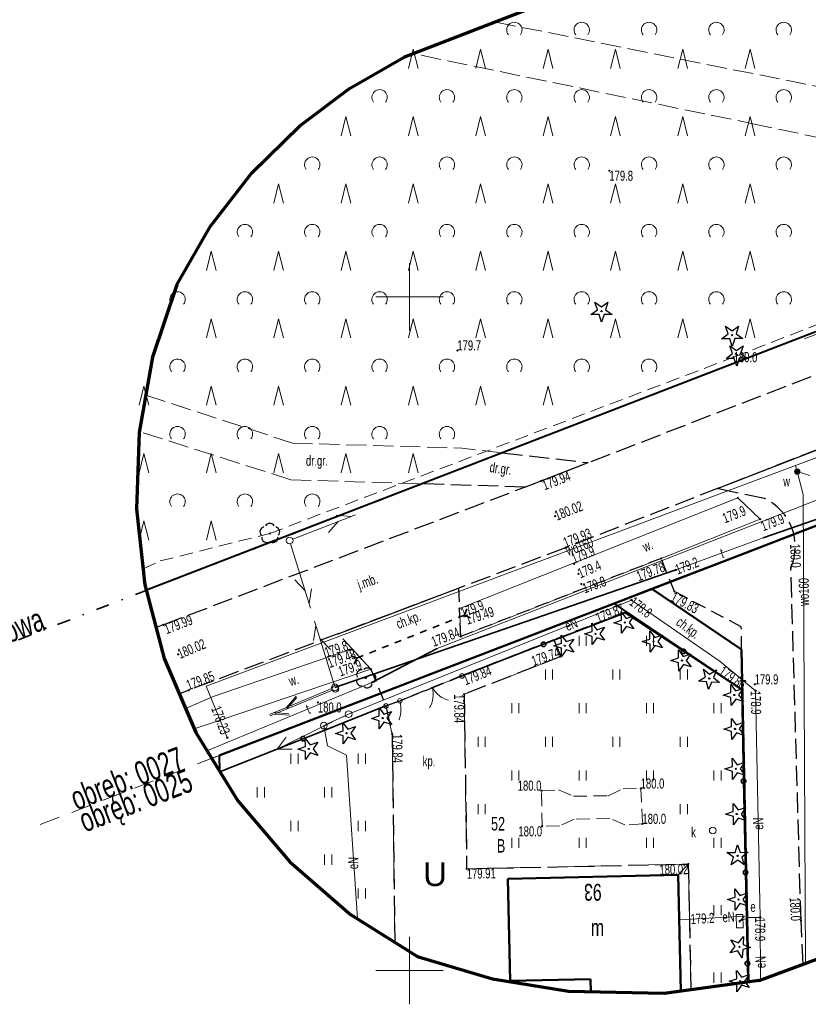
# Model space of a CAD drawing. Header units: metres. Extents: x 7429064 to 7431133, y 5709479 to 5714472.
# Tile 3 of 176: x 7429121 to 7429180, y 5709598 to 5709671. Entities that reach past the tile are written whole.
import ezdxf
from ezdxf.enums import TextEntityAlignment as Align

# ---------------------------------------------------------------- set-up
doc = ezdxf.new("R2010")
doc.units = ezdxf.units.M
for name, pattern in [('1', [0]), ('12', [3, 1, -1, 0, -1]), ('2_1', [0]), ('2_KTCR02', [1.5, 1, -0.5]), ('2_KTJZ01', [2, 1.5, -0.5]), ('2_KTPL01', [2, 1.5, -0.5]), ('2_PTTL', [1.5, 1, -0.5]), ('2_PTTU', [1.5, 1, -0.5]), ('3_1', [0]), ('3_14', [1, -1]), ('3_EGBU_A', [0]), ('3_KTCR02', [1.5, 1, -0.5]), ('3_KTJZ01', [2, 1.5, -0.5]), ('3_KTPL01', [2, 1.5, -0.5]), ('3_PTRW02', [0]), ('3_PTTL', [1.5, 1, -0.5]), ('3_PTTU', [1.5, 1, -0.5]), ('4', [2.5, 1.5, -1]), ('4_KTJZ01', [2, 1.5, -0.5]), ('4_PTTL', [1.5, 1, -0.5]), ('4_SUOP03_17', [0]), ('4_SUPE_01', [0]), ('4_SUPT_01', [0]), ('4_SUPW_01', [0]), ('7_1', [0]), ('7_14', [1, -1]), ('7_SUOP03_07', [0]), ('7_SUPE_01', [0]), ('7_SUPT_01', [0]), ('7_SUPW_01', [0]), ('7_SUSM03_02', [0])]:
    doc.linetypes.add(name, pattern=pattern)
doc.layers.add('_1_Mapa', color=7, linetype='Continuous')
for name, color, linetype, lineweight in [('BUIB_L_4', 252, 'Continuous', 35), ('EADTD_T_0', 252, 'Continuous', 25), ('EGBB_E_T_0', 252, 'Continuous', 20), ('EGBB_L_0', 252, '3_EGBU_A', 50), ('GMINA_L_0', 252, '12', 35), ('KRZYZE_L_0', 252, '1', 18), ('KTCR_E_T_1', 252, 'Continuous', 15), ('KTCR_L_1', 252, '2_KTCR02', 30), ('KTJZ_E_T_0', 252, 'Continuous', 15), ('KTJZ_E_T_0_a', 252, 'Continuous', 15), ('KTJZ_L_0', 252, '2_KTJZ01', 30), ('KTJZ_L_0_a', 252, '4_KTJZ01', 18), ('KTOK_L_1', 252, '2_1', 18), ('KTOK_L_3', 252, '2_1', 18), ('KTOK_L_4', 252, 'Continuous', 35), ('KTPL_E_T_0', 252, 'Continuous', 15), ('KTPL_L_0', 252, '2_KTPL01', 30), ('LINIE_ROZGRANICZAJACE_L_0', 252, 'Continuous', 50), ('MPZP', 252, 'Continuous', 50), ('OBOP_T_0', 82, 'Continuous', 30), ('OBOP_T_1', 82, 'Continuous', 30), ('OBREB_L_0', 252, '4', 18), ('OBREB_T_0', 252, 'Continuous', 18), ('PTRW_E_T_0', 252, 'Continuous', 15), ('PTRW_L_1', 252, 'Continuous', 18), ('PTTL_L_2_a', 252, '4_PTTL', 18), ('PTTL_L_4', 252, '2_PTTL', 18), ('PTTU_L_2', 252, '2_PTTU', 18), ('RTPW_T_0', 252, 'Continuous', 15), ('RTPW_T_0_a', 252, 'Continuous', 15), ('RTPW_T_1', 252, 'Continuous', 15), ('SUOT_L_1', 252, '4_SUOP03_17', 35), ('SUPE_E_T_3', 252, 'Continuous', 15), ('SUPE_L_3', 252, '4_SUPE_01', 18), ('SUPT_E_T_0', 252, 'Continuous', 15), ('SUPT_L_0', 252, '4_SUPT_01', 18), ('SUPW_E_T_0', 252, 'Continuous', 15), ('SUPW_L_0', 252, '4_SUPW_01', 18), ('SUSM_L_4', 252, 'Continuous', 18), ('SUSM_T_3', 252, 'Continuous', 18), ('SUTE_T_0', 252, 'Continuous', 18), ('SUTT_T_0', 252, 'Continuous', 18), ('SUTW_T_0', 252, 'Continuous', 18), ('SUUE_E_T_2', 252, 'Continuous', 15), ('SUUE_T_3', 252, 'Continuous', 18), ('SUUK_E_T_9', 252, 'Continuous', 15), ('SUUK_T_2', 252, 'Continuous', 18), ('SUUW_E_T_5', 252, 'Continuous', 15), ('SUUW_T_7', 252, 'Continuous', 18), ('zakres', 252, 'Continuous', 70)]:
    doc.layers.add(name, color=color, linetype=linetype, lineweight=lineweight)
for name, color, linetype, lineweight, true_color in [('DZIALKA_L_0', 7, '1', 40, 0x008000), ('DZIALKA_T_0', 7, 'Continuous', 40, 0x008000), ('OBOP_T_0_a', 7, 'Continuous', 30, 0x008000), ('OBOP_T_1_a', 7, 'Continuous', 30, 0x008000), ('UZYTKI_T_0', 7, 'Continuous', 18, 0x008000)]:
    doc.layers.add(name, color=color, linetype=linetype, lineweight=lineweight, true_color=true_color)
doc.styles.add('ARIAL', font='arial.ttf')

# ---------------------------------------------------------------- blocks, each defined once
blk = doc.blocks.new('3_OBOP01_01')
at = {"linetype": 'Continuous'}
for p, q in [((-0.78225, -0.26495), (-0.3012, 0.09375)), ((-0.3012, 0.09375), (-0.4937, 0.6621)), ((-0.4937, 0.6621), (-0.0039, 0.31545)), ((-0.0039, 0.31545), (0.4771, 0.67415)), ((0.4771, 0.67415), (0.2988, 0.1012)), ((0.2988, 0.1012), (0.7886, -0.24545)), ((-0.18225, -0.2575), (-0.78225, -0.26495)), ((0.01025, -0.82585), (-0.18225, -0.2575)), ((0.1886, -0.2529), (0.01025, -0.82585)), ((0.7886, -0.24545), (0.1886, -0.2529))]:
    blk.add_line(p, q, dxfattribs=at)
blk.add_circle((0, 0), 0.045, dxfattribs=at)
blk = doc.blocks.new('3_OBOP02_01')
at = {"linetype": 'Continuous'}
blk.add_circle((0, 0), 0.045, dxfattribs=at)
for centre, start, end in [((0, 0.375), 30.14012, 149.85988), ((-0.357, 0.116), 102.14447, 221.86002), ((0.357, 0.116), 318.13998, 77.85553), ((-0.22, -0.303), 174.14818, 293.85423), ((0.22, -0.303), 246.14577, 5.85182)]:
    blk.add_arc(centre, 0.375, start, end, dxfattribs=at)
blk = doc.blocks.new('3_PTTU04')
at = {"linetype": 'Continuous'}
for p, q in [((-0.2625, -0.375), (-0.2625, 0.375)), ((0.2625, -0.375), (0.2625, 0.375))]:
    blk.add_line(p, q, dxfattribs=at)
blk = doc.blocks.new('3_RTPW01')
at = {"linetype": 'Continuous'}
blk.add_circle((0, 0), 0.045, dxfattribs=at)
blk = doc.blocks.new('3_RTPW02')
at = {"linetype": 'Continuous'}
blk.add_circle((0, 0), 0.045, dxfattribs=at)
blk = doc.blocks.new('4_OBOP01_01')
at = {"linetype": 'Continuous'}
for p, q in [((-0.78225, -0.26495), (-0.3012, 0.09375)), ((-0.3012, 0.09375), (-0.4937, 0.6621)), ((-0.4937, 0.6621), (-0.0039, 0.31545)), ((-0.0039, 0.31545), (0.4771, 0.67415)), ((0.4771, 0.67415), (0.2988, 0.1012)), ((0.2988, 0.1012), (0.7886, -0.24545)), ((-0.18225, -0.2575), (-0.78225, -0.26495)), ((0.01025, -0.82585), (-0.18225, -0.2575)), ((0.1886, -0.2529), (0.01025, -0.82585)), ((0.7886, -0.24545), (0.1886, -0.2529))]:
    blk.add_line(p, q, dxfattribs=at)
blk.add_circle((0, 0), 0.045, dxfattribs=at)
blk = doc.blocks.new('4_OBOP02_01')
at = {"linetype": 'Continuous'}
blk.add_circle((0, 0), 0.045, dxfattribs=at)
for centre, start, end in [((0, 0.375), 30.14012, 149.85988), ((-0.357, 0.116), 102.14447, 221.86002), ((0.357, 0.116), 318.13998, 77.85553), ((-0.22, -0.303), 174.14818, 293.85423), ((0.22, -0.303), 246.14577, 5.85182)]:
    blk.add_arc(centre, 0.375, start, end, dxfattribs=at)
blk = doc.blocks.new('4_PTTL02')
at = {"linetype": 'Continuous'}
blk.add_arc((0, 0.357), 0.571, 321.31784, 218.68216, dxfattribs=at)
blk = doc.blocks.new('4_PTTL01')
at = {"linetype": 'Continuous'}
for p, q in [((-0.357, 0), (0, 1.429)), ((0, 1.429), (0.357, 0))]:
    blk.add_line(p, q, dxfattribs=at)
blk = doc.blocks.new('4_RTPW01')
at = {"linetype": 'Continuous'}
blk.add_circle((0, 0), 0.045, dxfattribs=at)
blk = doc.blocks.new('7_SUSM04_01')
at = {"linetype": 'Continuous'}
blk.add_circle((0, 0), 0.25, dxfattribs=at)
blk = doc.blocks.new('7_SUPS01_03')
at = {"linetype": 'Continuous'}
blk.add_circle((0, 0), 0.0625, dxfattribs=at)
blk = doc.blocks.new('7_SUPS01_07')
at = {"linetype": 'Continuous'}
blk.add_circle((0, 0), 0.0625, dxfattribs=at)
blk = doc.blocks.new('7_SUPS01_08')
at = {"linetype": 'Continuous'}
blk.add_circle((0, 0), 0.0625, dxfattribs=at)
blk = doc.blocks.new('7_SUUS18_01')
at = {"linetype": 'Continuous'}
for p, q in [((0.5, 0.25), (-0.5, 0.25)), ((-0.5, 0.25), (-0.5, -0.25)), ((0.5, -0.25), (0.5, 0.25)), ((-0.5, -0.25), (0.5, -0.25))]:
    blk.add_line(p, q, dxfattribs=at)
blk = doc.blocks.new('7_SUUS15_05')
at = {"linetype": 'Continuous'}
blk.add_circle((0, 0), 0.25, dxfattribs=at)
blk = doc.blocks.new('7_SUUS25')
at = {"linetype": 'Continuous'}
for radius in [0.2, 0.175, 0.15, 0.125, 0.1, 0.075, 0.05, 0.025, 0.00715]:
    blk.add_circle((0, 0), radius, dxfattribs=at)
blk = doc.blocks.new('X-ref_MDCP_Szara')
at = {"layer": 'BUIB_L_4', "linetype": '3_1'}
for p, q in [((7429154.07, 5709626.38), (7429154.265, 5709626.835)), ((7429152.666, 5709625.819), (7429153.136, 5709626.007)), ((7429153.606, 5709626.194), (7429154.07, 5709626.38)), ((7429154.07, 5709626.38), (7429154.525, 5709626.185)), ((7429150.787, 5709625.068), (7429151.257, 5709625.256)), ((7429151.727, 5709625.443), (7429152.197, 5709625.631)), ((7429148.908, 5709624.317), (7429149.378, 5709624.504)), ((7429149.848, 5709624.692), (7429150.318, 5709624.88)), ((7429147.969, 5709623.941), (7429148.439, 5709624.129)), ((7429145.635, 5709623.385), (7429146.09, 5709623.19)), ((7429145.895, 5709622.735), (7429146.09, 5709623.19)), ((7429146.09, 5709623.19), (7429146.56, 5709623.378)), ((7429147.029, 5709623.566), (7429147.499, 5709623.753))]:
    blk.add_line(p, q, dxfattribs=at)
at = {"layer": 'DZIALKA_L_0', "linetype": '1'}
for p, q in [((7429307.84, 5709696.73), (7429130.469, 5709628.223)), ((7429187.41, 5709635.8), (7429174.51, 5709630.84)), ((7429165.18, 5709627.25), (7429174.51, 5709630.84)), ((7429165.18, 5709627.25), (7429135.87, 5709615.96)), ((7429174.71, 5709620.84), (7429165.18, 5709627.25)), ((7429175.153, 5709599.145), (7429174.71, 5709620.84)), ((7429135.87, 5709615.96), (7429135.894, 5709614.813))]:
    blk.add_line(p, q, dxfattribs=at)
at = {"layer": 'EGBB_L_0', "linetype": '3_EGBU_A'}
for p, q in [((7429169.94, 5709607.1), (7429157.29, 5709606.81)), ((7429170.136, 5709598.463), (7429169.94, 5709607.1)), ((7429157.29, 5709606.81), (7429157.46, 5709599.24)), ((7429157.46, 5709599.24), (7429163.44, 5709599.37)), ((7429163.44, 5709599.37), (7429163.462, 5709598.414))]:
    blk.add_line(p, q, dxfattribs=at)
at = {"layer": 'GMINA_L_0', "linetype": '12'}
blk.add_line((7429100.731, 5709616.737), (7429307.84, 5709696.73), dxfattribs=at)
at = {"layer": 'KRZYZE_L_0', "linetype": '1'}
for p, q in [((7429150, 5709647.5), (7429150, 5709652.5)), ((7429147.5, 5709650), (7429152.5, 5709650)), ((7429150, 5709597.5), (7429150, 5709602.5)), ((7429147.5, 5709600), (7429152.5, 5709600))]:
    blk.add_line(p, q, dxfattribs=at)
at = {"layer": 'KTCR_L_1', "linetype": '3_KTCR02'}
for p, q in [((7429168.68, 5709630.59), (7429153.8, 5709624.8)), ((7429169.66, 5709628.13), (7429168.68, 5709630.59)), ((7429153.645, 5709628.377), (7429153.7, 5709626.87)), ((7429174.63, 5709625.51), (7429169.66, 5709628.13)), ((7429153.8, 5709624.8), (7429153.7, 5709626.87)), ((7429166.01, 5709626.61), (7429160.701, 5709624.543)), ((7429174.66, 5709620.83), (7429166.01, 5709626.61)), ((7429174.66, 5709620.83), (7429174.63, 5709625.51)), ((7429145.729, 5709623.875), (7429144.695, 5709624.994)), ((7429160.701, 5709624.543), (7429153.89, 5709621.89)), ((7429145.729, 5709623.875), (7429147.12, 5709622.37)), ((7429147.12, 5709622.37), (7429148.25, 5709619.64)), ((7429153.89, 5709621.89), (7429149.392, 5709620.07)), ((7429148.25, 5709619.64), (7429149.392, 5709620.07))]:
    blk.add_line(p, q, dxfattribs=at)
at = {"layer": 'KTCR_L_1', "linetype": '3_14'}
blk.add_line((7429144.695, 5709624.994), (7429153.645, 5709628.377), dxfattribs=at)
at = {"layer": 'KTJZ_L_0', "linetype": '3_KTJZ01'}
for p, q in [((7429159.76, 5709636.34), (7429187.76, 5709647.17)), ((7429189.75, 5709642.35), (7429161.59, 5709631.38)), ((7429150.931, 5709636.123), (7429156.886, 5709638.423)), ((7429156.886, 5709638.423), (7429163.263, 5709637.695)), ((7429131.7, 5709625.66), (7429159.76, 5709636.34)), ((7429158.567, 5709635.886), (7429150.931, 5709636.123)), ((7429176.35, 5709635.03), (7429172.852, 5709635.767)), ((7429161.59, 5709631.38), (7429133.6, 5709620.8)), ((7429179.06, 5709603.71), (7429178.31, 5709629.89)), ((7429131.7, 5709625.66), (7429131.187, 5709625.464)), ((7429132.906, 5709620.531), (7429133.6, 5709620.8)), ((7429179.23, 5709600.474), (7429179.06, 5709603.71))]:
    blk.add_line(p, q, dxfattribs=at)
at = {"layer": 'KTJZ_L_0', "linetype": '3_14'}
for p, q in [((7429172.852, 5709635.767), (7429188.509, 5709641.866)), ((7429158.567, 5709635.886), (7429163.263, 5709637.695))]:
    blk.add_line(p, q, dxfattribs=at)
at = {"layer": 'KTJZ_L_0', "linetype": '3_KTJZ01'}
blk.add_arc((7429174.699, 5709631.457), 3.936, 336.54726, 65.19874, dxfattribs=at)
at = {"layer": 'KTJZ_L_0_a', "linetype": '4_KTJZ01'}
for p, q in [((7429156.385, 5709670.39), (7429211.223, 5709659.411)), ((7429175.829, 5709662.775), (7429150.298, 5709668.039)), ((7429204.277, 5709656.728), (7429175.829, 5709662.775)), ((7429130.425, 5709642.71), (7429141.301, 5709639.147)), ((7429141.194, 5709636.426), (7429129.939, 5709640.008)), ((7429141.301, 5709639.147), (7429153.892, 5709638.77)), ((7429150.931, 5709636.123), (7429156.886, 5709638.423)), ((7429156.886, 5709638.423), (7429153.892, 5709638.77)), ((7429141.194, 5709636.426), (7429150.931, 5709636.123))]:
    blk.add_line(p, q, dxfattribs=at)
at = {"layer": 'KTOK_L_1'}
for p, q in [((7429153.89, 5709621.87), (7429152.165, 5709621.178)), ((7429152.397, 5709621.271), (7429151.005, 5709620.712)), ((7429151.005, 5709620.712), (7429149.28, 5709620.02))]:
    blk.add_line(p, q, dxfattribs=at)
for centre in [(7429153.89, 5709621.87), (7429149.28, 5709620.02)]:
    blk.add_circle(centre, 0.17, dxfattribs=at)
for centre, start, end in [((7429149.76, 5709620.51), 329.84684, 13.92121), ((7429153.436, 5709621.986), 209.81012, 253.88449)]:
    blk.add_arc(centre, 2, start, end, dxfattribs=at)
at = {"layer": 'KTOK_L_3'}
for p, q in [((7429148.765, 5709619.83), (7429148.25, 5709619.64)), ((7429149.28, 5709620.02), (7429148.765, 5709619.83)), ((7429149.28, 5709620.02), (7429149.301, 5709619.921)), ((7429149.301, 5709619.921), (7429149.322, 5709619.822)), ((7429149.322, 5709619.822), (7429149.339, 5709619.733)), ((7429149.339, 5709619.733), (7429149.346, 5709619.629)), ((7429149.346, 5709619.629), (7429149.357, 5709619.537)), ((7429149.357, 5709619.537), (7429149.361, 5709619.442)), ((7429149.361, 5709619.442), (7429149.357, 5709619.345)), ((7429149.259, 5709618.723), (7429149.229, 5709618.637)), ((7429149.283, 5709618.806), (7429149.259, 5709618.723)), ((7429149.307, 5709618.889), (7429149.283, 5709618.806)), ((7429149.321, 5709618.98), (7429149.307, 5709618.889)), ((7429149.338, 5709619.061), (7429149.321, 5709618.98)), ((7429149.348, 5709619.16), (7429149.338, 5709619.061)), ((7429149.361, 5709619.25), (7429149.348, 5709619.16)), ((7429149.357, 5709619.345), (7429149.361, 5709619.25)), ((7429149.229, 5709618.637), (7429149.215, 5709618.61))]:
    blk.add_line(p, q, dxfattribs=at)
for centre in [(7429149.28, 5709620.02), (7429148.25, 5709619.64)]:
    blk.add_circle(centre, 0.17, dxfattribs=at)
at = {"layer": 'KTOK_L_4'}
for p, q in [((7429159.95, 5709624.215), (7429166.01, 5709626.56)), ((7429170.335, 5709623.695), (7429166.01, 5709626.56)), ((7429153.89, 5709621.87), (7429159.95, 5709624.215)), ((7429174.66, 5709620.83), (7429170.335, 5709623.695)), ((7429174.8, 5709614.06), (7429174.66, 5709620.83)), ((7429148.25, 5709619.64), (7429142.11, 5709617.21)), ((7429142.11, 5709617.21), (7429135.97, 5709614.78)), ((7429135.97, 5709614.78), (7429135.972, 5709614.687)), ((7429174.94, 5709607.29), (7429174.8, 5709614.06)), ((7429175.08, 5709600.52), (7429174.94, 5709607.29)), ((7429175.109, 5709599.139), (7429175.08, 5709600.52))]:
    blk.add_line(p, q, dxfattribs=at)
for centre in [(7429159.95, 5709624.215), (7429170.335, 5709623.695), (7429142.11, 5709617.21), (7429174.8, 5709614.06), (7429174.94, 5709607.29), (7429175.08, 5709600.52)]:
    blk.add_circle(centre, 0.17, dxfattribs=at)
at = {"layer": 'KTPL_L_0', "linetype": '3_KTPL01'}
for p, q in [((7429153.89, 5709621.87), (7429160.701, 5709624.543)), ((7429160.701, 5709624.543), (7429161.24, 5709623.31)), ((7429161.24, 5709623.31), (7429154.06, 5709620.52)), ((7429149.28, 5709620.02), (7429153.89, 5709621.87)), ((7429154.06, 5709620.52), (7429154.24, 5709607.56)), ((7429148.25, 5709619.64), (7429149.28, 5709620.02)), ((7429148.25, 5709619.64), (7429148.71, 5709617.55)), ((7429148.71, 5709617.55), (7429148.906, 5709602.114)), ((7429154.24, 5709607.56), (7429170.69, 5709607.91)), ((7429170.69, 5709607.91), (7429170.886, 5709598.565)), ((7429169.94, 5709607.1), (7429157.29, 5709606.81)), ((7429170.136, 5709598.463), (7429169.94, 5709607.1)), ((7429157.29, 5709606.81), (7429157.46, 5709599.24)), ((7429157.46, 5709599.24), (7429163.44, 5709599.37)), ((7429163.44, 5709599.37), (7429163.462, 5709598.414))]:
    blk.add_line(p, q, dxfattribs=at)
at = {"layer": 'KTPL_L_0', "linetype": '3_14'}
blk.add_line((7429169.94, 5709607.1), (7429170.69, 5709607.91), dxfattribs=at)
at = {"layer": 'LINIE_ROZGRANICZAJACE_L_0', "flags": 128}
for points in [[(7429174.51, 5709630.84), (7429187.41, 5709635.8)], [(7429174.51, 5709630.84), (7429187.41, 5709635.8)], [(7429167.977, 5709628.326), (7429174.51, 5709630.84)], [(7429167.977, 5709628.326), (7429174.51, 5709630.84)], [(7429167.977, 5709628.326), (7429165.18, 5709627.25)], [(7429167.977, 5709628.326), (7429165.18, 5709627.25)], [(7429167.977, 5709628.326), (7429174.649, 5709623.841)], [(7429167.977, 5709628.326), (7429174.649, 5709623.841)], [(7429165.18, 5709627.25), (7429135.87, 5709615.96)], [(7429165.18, 5709627.25), (7429135.87, 5709615.96)]]:
    blk.add_lwpolyline(points, dxfattribs=at)
at = {"layer": 'LINIE_ROZGRANICZAJACE_L_0'}
blk.add_lwpolyline([(7429175.153, 5709599.145), (7429174.649, 5709623.841)], dxfattribs=at)
blk.add_lwpolyline([(7429175.153, 5709599.145), (7429174.649, 5709623.841)], dxfattribs=at)
at = {"layer": 'OBREB_L_0', "linetype": '4'}
for p, q in [((7429174.51, 5709630.84), (7429187.41, 5709635.8)), ((7429165.18, 5709627.25), (7429174.51, 5709630.84)), ((7429135.87, 5709615.96), (7429165.18, 5709627.25)), ((7429122.591, 5709610.844), (7429135.87, 5709615.96)), ((7429135.316, 5709615.746), (7429135.87, 5709615.96))]:
    blk.add_line(p, q, dxfattribs=at)
at = {"layer": 'PTRW_L_1', "linetype": '3_PTRW02'}
for p, q in [((7429153.7, 5709626.87), (7429174.36, 5709635.08)), ((7429174.36, 5709635.08), (7429176.04, 5709633.5)), ((7429176.04, 5709633.5), (7429168.68, 5709630.59)), ((7429153.8, 5709624.8), (7429168.68, 5709630.59)), ((7429153.7, 5709626.87), (7429153.8, 5709624.8)), ((7429135.5, 5709620.37), (7429145.729, 5709623.875)), ((7429145.729, 5709623.875), (7429147.12, 5709622.37)), ((7429147.12, 5709622.37), (7429136.01, 5709618.6)), ((7429133.362, 5709619.461), (7429135.5, 5709620.37)), ((7429136.01, 5709618.6), (7429134.008, 5709617.944))]:
    blk.add_line(p, q, dxfattribs=at)
at = {"layer": 'PTTL_L_2_a', "linetype": '4_PTTL'}
for p, q in [((7429174.06, 5709645.52), (7429207.41, 5709658.53)), ((7429139.63, 5709632.44), (7429174.06, 5709645.52)), ((7429131.49, 5709630.4), (7429139.63, 5709632.44)), ((7429130.229, 5709629.822), (7429131.49, 5709630.4))]:
    blk.add_line(p, q, dxfattribs=at)
at = {"layer": 'PTTL_L_4', "linetype": '3_PTTL'}
for p, q in [((7429159.79, 5709613.35), (7429161.07, 5709613.41)), ((7429159.84, 5709610.71), (7429159.79, 5709613.35)), ((7429161.07, 5709613.41), (7429162.16, 5709612.95)), ((7429162.16, 5709612.95), (7429164.75, 5709612.97)), ((7429164.75, 5709612.97), (7429165.85, 5709613.5)), ((7429165.85, 5709613.5), (7429167.16, 5709613.51)), ((7429167.16, 5709613.51), (7429167.29, 5709610.89)), ((7429161.152, 5709610.733), (7429159.84, 5709610.71)), ((7429162.22, 5709611.23), (7429161.152, 5709610.733)), ((7429164.88, 5709611.31), (7429162.22, 5709611.23)), ((7429165.98, 5709610.81), (7429164.88, 5709611.31)), ((7429167.29, 5709610.89), (7429165.98, 5709610.81))]:
    blk.add_line(p, q, dxfattribs=at)
at = {"layer": 'PTTU_L_2', "linetype": '3_PTTU'}
for p, q in [((7429166.01, 5709626.56), (7429160.701, 5709624.543)), ((7429174.66, 5709620.83), (7429166.01, 5709626.56)), ((7429160.701, 5709624.543), (7429161.24, 5709623.31)), ((7429161.24, 5709623.31), (7429154.06, 5709620.52)), ((7429154.06, 5709620.52), (7429154.24, 5709607.56)), ((7429175.109, 5709599.139), (7429174.66, 5709620.83)), ((7429148.25, 5709619.64), (7429135.97, 5709614.78)), ((7429148.25, 5709619.64), (7429148.71, 5709617.55)), ((7429148.71, 5709617.55), (7429148.906, 5709602.114)), ((7429135.97, 5709614.78), (7429135.972, 5709614.687)), ((7429159.79, 5709613.35), (7429161.07, 5709613.41)), ((7429159.84, 5709610.71), (7429159.79, 5709613.35)), ((7429161.07, 5709613.41), (7429162.16, 5709612.95)), ((7429162.16, 5709612.95), (7429164.75, 5709612.97)), ((7429164.75, 5709612.97), (7429165.85, 5709613.5)), ((7429165.85, 5709613.5), (7429167.16, 5709613.51)), ((7429167.16, 5709613.51), (7429167.29, 5709610.89)), ((7429161.152, 5709610.733), (7429159.84, 5709610.71)), ((7429162.22, 5709611.23), (7429161.152, 5709610.733)), ((7429164.88, 5709611.31), (7429162.22, 5709611.23)), ((7429165.98, 5709610.81), (7429164.88, 5709611.31)), ((7429167.29, 5709610.89), (7429165.98, 5709610.81)), ((7429154.24, 5709607.56), (7429170.69, 5709607.91)), ((7429170.69, 5709607.91), (7429170.886, 5709598.565))]:
    blk.add_line(p, q, dxfattribs=at)
at = {"layer": 'SUOT_L_1', "linetype": '7_SUOP03_07'}
for p, q in [((7429176.26, 5709632.11), (7429186.87, 5709635.82)), ((7429144.46, 5709621.02), (7429169.77, 5709629.73)), ((7429147.16, 5709621.35), (7429152.05, 5709623.9))]:
    blk.add_line(p, q, dxfattribs=at)
at = {"layer": 'SUOT_L_1', "linetype": '7_1'}
for p, q in [((7429176.26, 5709632.11), (7429186.87, 5709635.82)), ((7429144.46, 5709621.02), (7429169.77, 5709629.73)), ((7429147.16, 5709621.35), (7429152.05, 5709623.9))]:
    blk.add_line(p, q, dxfattribs=at)
at = {"layer": 'SUPE_L_3', "linetype": '7_SUPE_01'}
for p, q in [((7429166.48, 5709627.5), (7429145.48, 5709619.03)), ((7429173.05, 5709622.93), (7429166.48, 5709627.5)), ((7429175.69, 5709620.76), (7429173.05, 5709622.93)), ((7429176.03, 5709603.94), (7429175.69, 5709620.76)), ((7429139.852, 5709616.282), (7429144.336, 5709618.494)), ((7429143.64, 5709618.18), (7429143.92, 5709616.67)), ((7429140.166, 5709616.437), (7429140.841, 5709617.328)), ((7429143.92, 5709616.67), (7429145.31, 5709616)), ((7429140.166, 5709616.437), (7429141.284, 5709616.431)), ((7429145.31, 5709616), (7429146.136, 5709603.857)), ((7429170.016, 5709603.769), (7429174.86, 5709604.05)), ((7429174.86, 5709604.05), (7429174.51, 5709603.67)), ((7429175.16, 5709603.94), (7429174.51, 5709603.67)), ((7429176.03, 5709603.94), (7429175.16, 5709603.94)), ((7429176.057, 5709599.29), (7429176.03, 5709603.94))]:
    blk.add_line(p, q, dxfattribs=at)
at = {"layer": 'SUPE_L_3', "linetype": '7_14'}
for p, q in [((7429145.48, 5709619.03), (7429144.56, 5709618.605)), ((7429144.56, 5709618.605), (7429143.64, 5709618.18))]:
    blk.add_line(p, q, dxfattribs=at)
at = {"layer": 'SUPT_L_0', "linetype": '7_SUPT_01'}
for p, q in [((7429179.321, 5709646.877), (7429183.977, 5709648.699)), ((7429152.05, 5709623.9), (7429185.54, 5709636.99)), ((7429186.87, 5709635.82), (7429176.26, 5709632.11)), ((7429141.333, 5709632.011), (7429145.989, 5709633.833)), ((7429143.983, 5709632.511), (7429144.732, 5709633.341)), ((7429144.55, 5709633.807), (7429145.663, 5709633.706)), ((7429176.26, 5709632.11), (7429169.77, 5709629.73)), ((7429142.649, 5709626.904), (7429141.174, 5709631.681)), ((7429169.77, 5709629.73), (7429144.46, 5709621.02)), ((7429142.251, 5709628.194), (7429141.478, 5709629.002)), ((7429142.546, 5709627.238), (7429142.728, 5709628.341)), ((7429142.872, 5709624.489), (7429143.054, 5709625.592)), ((7429144.426, 5709621.149), (7429142.951, 5709625.926)), ((7429144.122, 5709623.828), (7429143.349, 5709624.636)), ((7429147.16, 5709621.35), (7429152.05, 5709623.9)), ((7429134.965, 5709616.313), (7429147.16, 5709621.35)), ((7429139.61, 5709619.009), (7429144.229, 5709620.924)), ((7429139.647, 5709618.908), (7429144.269, 5709620.815)), ((7429140.857, 5709619.526), (7429141.59, 5709620.371)), ((7429140.895, 5709619.422), (7429141.629, 5709620.266)), ((7429139.934, 5709619.143), (7429141.049, 5709619.064)), ((7429139.97, 5709619.041), (7429141.086, 5709618.96))]:
    blk.add_line(p, q, dxfattribs=at)
at = {"layer": 'SUPW_L_0', "linetype": '7_SUPW_01'}
for p, q in [((7429258.41, 5709667.37), (7429178.651, 5709637.494)), ((7429178.651, 5709637.494), (7429134.91, 5709621.11)), ((7429178.78, 5709637.03), (7429178.651, 5709637.494)), ((7429179.23, 5709635.32), (7429178.78, 5709637.03)), ((7429179.4, 5709600.537), (7429179.23, 5709635.32)), ((7429134.91, 5709621.11), (7429136.47, 5709617.29))]:
    blk.add_line(p, q, dxfattribs=at)
at = {"layer": 'SUPW_L_0', "linetype": '7_1'}
for p, q in [((7429178.651, 5709637.494), (7429258.41, 5709667.37)), ((7429178.651, 5709637.494), (7429134.91, 5709621.11)), ((7429178.78, 5709637.03), (7429178.651, 5709637.494)), ((7429179.23, 5709635.32), (7429178.78, 5709637.03)), ((7429179.4, 5709600.537), (7429179.23, 5709635.32)), ((7429134.91, 5709621.11), (7429136.47, 5709617.29))]:
    blk.add_line(p, q, dxfattribs=at)
at = {"layer": 'SUSM_L_4', "linetype": '7_SUSM03_02'}
for p, q in [((7429145.026, 5709618.82), (7429145.48, 5709619.03)), ((7429143.867, 5709618.285), (7429144.321, 5709618.495))]:
    blk.add_line(p, q, dxfattribs=at)
for centre in [(7429145.48, 5709619.03), (7429143.64, 5709618.18)]:
    blk.add_circle(centre, 0.25, dxfattribs=at)
at = {"layer": 'SUTW_T_0', "linetype": 'Continuous'}
blk.add_line((7429178.78, 5709637.03), (7429179.718, 5709636.751), dxfattribs=at)
at = {"layer": 'zakres', "linetype": 'Continuous'}
blk.add_line((7429175.963, 5709599.255), (7429333.846, 5709658.146), dxfattribs=at)
at = {"layer": 'zakres', "linetype": 'Continuous', "lineweight": 70, "flags": 128}
for points in [[(7429292.233, 5709722.862), (7429149.55, 5709667.75)], [(7429132.727, 5709650.897), (7429135.222, 5709655.237), (7429138.285, 5709659.196), (7429141.86, 5709662.7), (7429145.546, 5709665.467), (7429149.55, 5709667.75)], [(7429132.727, 5709650.897), (7429130.931, 5709645.519), (7429129.926, 5709639.939), (7429129.735, 5709634.272), (7429130.361, 5709628.637), (7429131.79, 5709623.15), (7429134.125, 5709617.67), (7429137.26, 5709612.606), (7429141.125, 5709608.073), (7429145.629, 5709604.176), (7429150.671, 5709601.004)], [(7429175.963, 5709599.255), (7429168.913, 5709598.297), (7429161.8, 5709598.45), (7429156.155, 5709599.376), (7429150.671, 5709601.004)]]:
    blk.add_lwpolyline(points, dxfattribs=at)
at = {"layer": 'OBOP_T_0'}
for p, rotation in [((7429165.98, 5709625.83), 269.9999974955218), ((7429163.806, 5709624.99), 269.9999974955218), ((7429161.53, 5709624.11), 269.9999974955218), ((7429168.107, 5709624.422), 269.9999974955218), ((7429170.23, 5709623.018), 269.9999974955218), ((7429172.251, 5709621.68), 211.1943978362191), ((7429174.11, 5709620.45), 269.9999974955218), ((7429148, 5709618.73), 269.9999974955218), ((7429174.162, 5709617.935), 269.9999974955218), ((7429145.322, 5709617.613), 269.9999974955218), ((7429142.529, 5709616.448), 269.9999974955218), ((7429174.222, 5709614.974), 269.9999974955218), ((7429174.291, 5709611.618), 269.9999974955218), ((7429174.355, 5709608.518), 180.1362982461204), ((7429174.421, 5709605.278), 269.9999974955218), ((7429174.493, 5709601.76), 157.8443503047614), ((7429174.545, 5709599.219), 269.9999974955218)]:
    blk.add_blockref('3_OBOP01_01', p, dxfattribs=dict(at, rotation=rotation))
at = {"layer": 'OBOP_T_0_a'}
for p in [(7429164.252, 5709648.942), (7429174.28, 5709645.69)]:
    blk.add_blockref('4_OBOP01_01', p, dxfattribs=at)
at = {"layer": 'OBOP_T_0_a', "rotation": 359.999997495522}
blk.add_blockref('4_OBOP01_01', (7429173.95, 5709647.15), dxfattribs=at)
at = {"layer": 'OBOP_T_1', "rotation": 269.9999974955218}
blk.add_blockref('3_OBOP02_01', (7429146.75, 5709621.72), dxfattribs=at)
at = {"layer": 'OBOP_T_1_a', "rotation": 359.999997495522}
blk.add_blockref('4_OBOP02_01', (7429139.63, 5709632.44), dxfattribs=at)
at = {"layer": 'PTTL_L_2_a'}
for name, p in [('4_PTTL02', (7429157.78, 5709669.45)), ('4_PTTL02', (7429162.78, 5709669.45)), ('4_PTTL02', (7429167.78, 5709669.45)), ('4_PTTL02', (7429172.78, 5709669.45)), ('4_PTTL02', (7429177.78, 5709669.45)), ('4_PTTL01', (7429150.28, 5709666.95)), ('4_PTTL01', (7429155.28, 5709666.95)), ('4_PTTL01', (7429160.28, 5709666.95)), ('4_PTTL01', (7429165.28, 5709666.95)), ('4_PTTL01', (7429170.28, 5709666.95)), ('4_PTTL01', (7429175.28, 5709666.95)), ('4_PTTL02', (7429147.78, 5709664.45)), ('4_PTTL02', (7429152.78, 5709664.45)), ('4_PTTL02', (7429157.78, 5709664.45)), ('4_PTTL02', (7429162.78, 5709664.45)), ('4_PTTL02', (7429167.78, 5709664.45)), ('4_PTTL02', (7429172.78, 5709664.45)), ('4_PTTL02', (7429177.78, 5709664.45)), ('4_PTTL01', (7429145.28, 5709661.95)), ('4_PTTL01', (7429150.28, 5709661.95)), ('4_PTTL01', (7429155.28, 5709661.95)), ('4_PTTL01', (7429160.28, 5709661.95)), ('4_PTTL01', (7429165.28, 5709661.95)), ('4_PTTL01', (7429170.28, 5709661.95)), ('4_PTTL01', (7429175.28, 5709661.95)), ('4_PTTL02', (7429142.78, 5709659.45)), ('4_PTTL02', (7429147.78, 5709659.45)), ('4_PTTL02', (7429152.78, 5709659.45)), ('4_PTTL02', (7429157.78, 5709659.45)), ('4_PTTL02', (7429162.78, 5709659.45)), ('4_PTTL02', (7429167.78, 5709659.45)), ('4_PTTL02', (7429172.78, 5709659.45)), ('4_PTTL02', (7429177.78, 5709659.45)), ('4_PTTL01', (7429140.28, 5709656.95)), ('4_PTTL01', (7429145.28, 5709656.95)), ('4_PTTL01', (7429150.28, 5709656.95)), ('4_PTTL01', (7429155.28, 5709656.95)), ('4_PTTL01', (7429160.28, 5709656.95)), ('4_PTTL01', (7429165.28, 5709656.95)), ('4_PTTL01', (7429170.28, 5709656.95)), ('4_PTTL01', (7429175.28, 5709656.95)), ('4_PTTL02', (7429137.78, 5709654.45)), ('4_PTTL02', (7429142.78, 5709654.45)), ('4_PTTL02', (7429147.78, 5709654.45)), ('4_PTTL02', (7429152.78, 5709654.45)), ('4_PTTL02', (7429157.78, 5709654.45)), ('4_PTTL02', (7429162.78, 5709654.45)), ('4_PTTL02', (7429167.78, 5709654.45)), ('4_PTTL02', (7429172.78, 5709654.45)), ('4_PTTL02', (7429177.78, 5709654.45)), ('4_PTTL01', (7429135.28, 5709651.95)), ('4_PTTL01', (7429140.28, 5709651.95)), ('4_PTTL01', (7429145.28, 5709651.95)), ('4_PTTL01', (7429150.28, 5709651.95)), ('4_PTTL01', (7429155.28, 5709651.95)), ('4_PTTL01', (7429160.28, 5709651.95)), ('4_PTTL01', (7429165.28, 5709651.95)), ('4_PTTL01', (7429170.28, 5709651.95)), ('4_PTTL01', (7429175.28, 5709651.95)), ('4_PTTL02', (7429132.78, 5709649.45)), ('4_PTTL02', (7429137.78, 5709649.45)), ('4_PTTL02', (7429142.78, 5709649.45)), ('4_PTTL02', (7429147.78, 5709649.45)), ('4_PTTL02', (7429152.78, 5709649.45)), ('4_PTTL02', (7429157.78, 5709649.45)), ('4_PTTL02', (7429162.78, 5709649.45)), ('4_PTTL02', (7429167.78, 5709649.45)), ('4_PTTL02', (7429172.78, 5709649.45)), ('4_PTTL02', (7429177.78, 5709649.45)), ('4_PTTL01', (7429135.28, 5709646.95)), ('4_PTTL01', (7429140.28, 5709646.95)), ('4_PTTL01', (7429145.28, 5709646.95)), ('4_PTTL01', (7429150.28, 5709646.95)), ('4_PTTL01', (7429155.28, 5709646.95)), ('4_PTTL01', (7429160.28, 5709646.95)), ('4_PTTL01', (7429165.28, 5709646.95)), ('4_PTTL01', (7429170.28, 5709646.95)), ('4_PTTL01', (7429175.28, 5709646.95)), ('4_PTTL02', (7429132.78, 5709644.45)), ('4_PTTL02', (7429137.78, 5709644.45)), ('4_PTTL02', (7429142.78, 5709644.45)), ('4_PTTL02', (7429147.78, 5709644.45)), ('4_PTTL02', (7429152.78, 5709644.45)), ('4_PTTL02', (7429157.78, 5709644.45)), ('4_PTTL02', (7429162.78, 5709644.45)), ('4_PTTL02', (7429167.78, 5709644.45)), ('4_PTTL01', (7429130.28, 5709641.95)), ('4_PTTL01', (7429135.28, 5709641.95)), ('4_PTTL01', (7429140.28, 5709641.95)), ('4_PTTL01', (7429145.28, 5709641.95)), ('4_PTTL01', (7429150.28, 5709641.95)), ('4_PTTL01', (7429155.28, 5709641.95)), ('4_PTTL01', (7429160.28, 5709641.95)), ('4_PTTL02', (7429132.78, 5709639.45)), ('4_PTTL02', (7429137.78, 5709639.45)), ('4_PTTL02', (7429142.78, 5709639.45)), ('4_PTTL02', (7429147.78, 5709639.45)), ('4_PTTL02', (7429152.78, 5709639.45)), ('4_PTTL01', (7429130.28, 5709636.95)), ('4_PTTL01', (7429135.28, 5709636.95)), ('4_PTTL01', (7429140.28, 5709636.95)), ('4_PTTL01', (7429145.28, 5709636.95)), ('4_PTTL01', (7429150.28, 5709636.95)), ('4_PTTL02', (7429132.78, 5709634.45)), ('4_PTTL02', (7429137.78, 5709634.45)), ('4_PTTL02', (7429142.78, 5709634.45)), ('4_PTTL01', (7429130.28, 5709631.95)), ('4_PTTL01', (7429135.28, 5709631.95))]:
    blk.add_blockref(name, p, dxfattribs=at)
at = {"layer": 'PTTU_L_2'}
for p in [(7429162.86, 5709624.48), (7429167.86, 5709624.48), (7429160.36, 5709621.98), (7429165.36, 5709621.98), (7429170.36, 5709621.98), (7429157.86, 5709619.48), (7429162.86, 5709619.48), (7429167.86, 5709619.48), (7429172.86, 5709619.48), (7429155.36, 5709616.98), (7429160.36, 5709616.98), (7429165.36, 5709616.98), (7429170.36, 5709616.98), (7429141.46, 5709615.73), (7429146.46, 5709615.73), (7429157.86, 5709614.48), (7429162.86, 5709614.48), (7429167.86, 5709614.48), (7429172.86, 5709614.48), (7429138.96, 5709613.23), (7429143.96, 5709613.23), (7429155.36, 5709611.98), (7429170.36, 5709611.98), (7429141.46, 5709610.73), (7429146.46, 5709610.73), (7429157.86, 5709609.48), (7429162.86, 5709609.48), (7429167.86, 5709609.48), (7429172.86, 5709609.48), (7429143.96, 5709608.23), (7429146.46, 5709605.73), (7429172.86, 5709604.48), (7429172.86, 5709599.48)]:
    blk.add_blockref('3_PTTU04', p, dxfattribs=at)
at = {"layer": 'RTPW_T_0'}
for p, rotation in [((7429174.06, 5709645.52), 359.999997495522), ((7429174.36, 5709635.08), 269.9999974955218), ((7429176.04, 5709633.5), 269.9999974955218), ((7429153.7, 5709626.87), 269.9999974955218), ((7429145.51, 5709623.8), 269.9999974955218), ((7429147.12, 5709622.37), 269.9999974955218), ((7429167.16, 5709613.51), 269.9999974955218), ((7429159.79, 5709613.35), 269.9999974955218), ((7429159.84, 5709610.71), 269.9999974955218), ((7429167.29, 5709610.89), 269.9999974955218)]:
    blk.add_blockref('3_RTPW01', p, dxfattribs=dict(at, rotation=rotation))
for p in [(7429162.21, 5709630.19), (7429178.31, 5709629.89), (7429162.54, 5709629.44), (7429162.75, 5709628.69), (7429175.62, 5709621.24), (7429143.2, 5709619.904), (7429179.06, 5709603.71)]:
    blk.add_blockref('3_RTPW01', p, dxfattribs=at)
at = {"layer": 'RTPW_T_0_a'}
for p in [(7429164.834, 5709659.363), (7429153.55, 5709646.02)]:
    blk.add_blockref('4_RTPW01', p, dxfattribs=at)
at = {"layer": 'RTPW_T_1'}
for p in [(7429159.76, 5709636.34), (7429160.81, 5709633.73), (7429161.59, 5709631.38), (7429131.7, 5709625.66), (7429132.83, 5709623.47), (7429133.6, 5709620.8)]:
    blk.add_blockref('3_RTPW02', p, dxfattribs=at)
for p, rotation in [((7429168.68, 5709630.59), 269.9999974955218), ((7429169.66, 5709628.13), 269.9999974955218), ((7429154.07, 5709626.38), 359.999997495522), ((7429166.01, 5709626.56), 269.9999974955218), ((7429153.8, 5709624.8), 59.42405644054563), ((7429146.09, 5709623.19), 359.999997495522), ((7429161.24, 5709623.31), 269.9999974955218), ((7429153.89, 5709621.87), 269.9999974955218), ((7429174.66, 5709620.83), 269.9999974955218), ((7429154.06, 5709620.52), 269.9999974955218), ((7429148.71, 5709617.55), 269.9999974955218), ((7429170.69, 5709607.91), 269.9999974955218), ((7429154.24, 5709607.56), 269.9999974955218)]:
    blk.add_blockref('3_RTPW02', p, dxfattribs=dict(at, rotation=rotation))
at = {"layer": 'SUSM_T_3'}
for p, rotation in [((7429141.1, 5709631.92), 359.9999970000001), ((7429144.5, 5709620.91), 359.999997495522)]:
    blk.add_blockref('7_SUSM04_01', p, dxfattribs=dict(at, rotation=rotation))
blk.add_blockref('7_SUSM04_01', (7429144.46, 5709621.02), dxfattribs=at)
at = {"layer": 'SUTE_T_0'}
for p in [(7429166.48, 5709627.5), (7429175.69, 5709620.76), (7429170.016, 5709603.769), (7429174.51, 5709603.67), (7429176.03, 5709603.94)]:
    blk.add_blockref('7_SUPS01_03', p, dxfattribs=at)
at = {"layer": 'SUTT_T_0'}
blk.add_blockref('7_SUPS01_07', (7429169.77, 5709629.73), dxfattribs=at)
at = {"layer": 'SUTW_T_0'}
for p in [(7429178.78, 5709637.03), (7429136.47, 5709617.29)]:
    blk.add_blockref('7_SUPS01_08', p, dxfattribs=at)
at = {"layer": 'SUUE_T_3', "rotation": 271.4141813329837}
blk.add_blockref('7_SUUS18_01', (7429174.51, 5709603.67), dxfattribs=at)
at = {"layer": 'SUUK_T_2', "rotation": 269.9999974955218}
blk.add_blockref('7_SUUS15_05', (7429172.51, 5709610.4), dxfattribs=at)
at = {"layer": 'SUUW_T_7', "rotation": 284.7435618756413}
blk.add_blockref('7_SUUS25', (7429178.78, 5709637.03), dxfattribs=at)
at = {"layer": 'DZIALKA_T_0', "width": 0.7}
blk.add_text('52', height=1, dxfattribs=at).set_placement((7429156.05, 5709611.397), align=Align.TOP_LEFT)
at = {"layer": 'EADTD_T_0', "width": 0.7}
blk.add_text('93', height=1.25, rotation=180, dxfattribs=at).set_placement((7429163.612, 5709606.439), align=Align.CENTER)
at = {"layer": 'EGBB_E_T_0', "width": 0.7}
blk.add_text('m', height=1.25, dxfattribs=at).set_placement((7429163.95, 5709603.191), align=Align.MIDDLE)
at = {"layer": 'KTCR_E_T_1', "width": 0.7}
for rotation, p in [(20.99285, (7429149.948, 5709625.936)), (323.2858, (7429170.636, 5709625.365))]:
    blk.add_text('ch.kp.', height=0.75, rotation=rotation, dxfattribs=at).set_placement(p, align=Align.MIDDLE)
at = {"layer": 'KTJZ_E_T_0', "width": 0.7}
for s, rotation, p in [('dr.gr.', 352.48356, (7429156.762, 5709637.173)), ('j.mb.', 19.65859, (7429146.916, 5709628.778))]:
    blk.add_text(s, height=0.75, rotation=rotation, dxfattribs=at).set_placement(p, align=Align.MIDDLE)
at = {"layer": 'KTJZ_E_T_0_a', "width": 0.7}
blk.add_text('dr.gr.', height=0.75, dxfattribs=at).set_placement((7429143.129, 5709637.746), align=Align.MIDDLE)
at = {"layer": 'KTPL_E_T_0', "width": 0.7}
blk.add_text('kp.', height=0.75, dxfattribs=at).set_placement((7429151.445, 5709615.453), align=Align.MIDDLE)
at = {"layer": 'MPZP', "style": 'ARIAL'}
blk.add_text('U', height=1.75, dxfattribs=at).set_placement((7429151.015, 5709606.274))
at = {"layer": 'OBREB_T_0', "width": 0.7}
blk.add_text('obręb: Kolonia Zawada-Dąbrowa', height=1.75, rotation=21.11839, dxfattribs=at).set_placement((7429100.731, 5709616.737))
blk.add_text('obręb: 0027', height=1.75, rotation=21.0714, dxfattribs=at).set_placement((7429133.431, 5709615.02), align=Align.RIGHT)
blk.add_text('obręb: 0025', height=1.75, rotation=21.0714, dxfattribs=at).set_placement((7429133.431, 5709615.02), align=Align.TOP_RIGHT)
at = {"layer": 'PTRW_E_T_0', "width": 0.7}
for rotation, p in [(23.19859, (7429167.675, 5709631.53)), (17.02052, (7429141.397, 5709621.556))]:
    blk.add_text('w.', height=0.75, rotation=rotation, dxfattribs=at).set_placement(p, align=Align.MIDDLE)
at = {"layer": 'RTPW_T_0', "width": 0.7}
blk.add_text('180.0', height=0.75, dxfattribs=at).set_placement((7429174.06, 5709645.52), align=Align.MIDDLE_LEFT)
for s, rotation, p in [('179.9', 21.61, (7429174.772, 5709634.528)), ('180.0', 273.06223, (7429179.06, 5709603.71))]:
    blk.add_text(s, height=0.75, rotation=rotation, dxfattribs=at).set_placement(p, align=Align.TOP_RIGHT)
for s, rotation, p in [('179.9', 21.54181, (7429175.985, 5709633.289)), ('179.8', 19.89652, (7429162.75, 5709628.69)), ('179.9', 21.67221, (7429153.7, 5709626.87))]:
    blk.add_text(s, height=0.75, rotation=rotation, dxfattribs=at).set_placement(p, align=Align.TOP_LEFT)
blk.add_text('179.9', height=0.75, rotation=21.92326, dxfattribs=at).set_placement((7429162.21, 5709630.19))
for s, rotation, p in [('180.0', 272.0733, (7429178.31, 5709629.89)), ('179.8', 18.76206, (7429145.51, 5709623.8)), ('179.9', 18.84669, (7429146.531, 5709622.384))]:
    blk.add_text(s, height=0.75, rotation=rotation, dxfattribs=at).set_placement(p, align=Align.RIGHT)
blk.add_text('179.4', height=0.75, rotation=23.35405, dxfattribs=at).set_placement((7429162.54, 5709629.44), align=Align.MIDDLE_LEFT)
for s, p in [('179.9', (7429175.62, 5709621.24)), ('180.0', (7429167.16, 5709613.51)), ('180.0', (7429167.29, 5709610.89))]:
    blk.add_text(s, height=0.75, dxfattribs=at).set_placement(p)
blk.add_text('180.0', height=0.75, dxfattribs=at).set_placement((7429143.2, 5709619.904), align=Align.TOP_LEFT)
blk.add_text('180.0', height=0.75, dxfattribs=at).set_placement((7429159.79, 5709613.35), align=Align.RIGHT)
blk.add_text('180.0', height=0.75, dxfattribs=at).set_placement((7429159.84, 5709610.71), align=Align.TOP_RIGHT)
at = {"layer": 'RTPW_T_0_a', "width": 0.7}
blk.add_text('179.8', height=0.75, dxfattribs=at).set_placement((7429164.834, 5709659.363), align=Align.TOP_LEFT)
blk.add_text('179.7', height=0.75, dxfattribs=at).set_placement((7429153.55, 5709646.02))
at = {"layer": 'RTPW_T_1', "width": 0.7}
for s, rotation, p in [('179.94', 20.83748, (7429159.76, 5709636.34)), ('179.83', 332.20346, (7429169.66, 5709628.13)), ('179.49', 17.523, (7429154.07, 5709626.38)), ('179.99', 20.83748, (7429131.7, 5709625.66)), ('179.84', 21.27789, (7429153.89, 5709621.87)), ('179.84', 270.29236, (7429154.06, 5709620.52)), ('179.91', 1.21888, (7429154.24, 5709607.56))]:
    blk.add_text(s, height=0.75, rotation=rotation, dxfattribs=at).set_placement(p, align=Align.TOP_LEFT)
for rotation, p in [(21.67964, (7429160.81, 5709633.73)), (22.77302, (7429132.83, 5709623.47))]:
    blk.add_text('180.02', height=0.75, rotation=rotation, dxfattribs=at).set_placement(p, align=Align.MIDDLE_LEFT)
for s, rotation, p in [('179.93', 21.28387, (7429161.59, 5709631.38)), ('179.85', 20.7062, (7429133.6, 5709620.8)), ('179.84', 270.72877, (7429148.71, 5709617.55))]:
    blk.add_text(s, height=0.75, rotation=rotation, dxfattribs=at).set_placement(p)
for s, rotation, p in [('179.78', 20.8171, (7429168.76, 5709630.352)), ('180.02', 1.308, (7429170.69, 5709607.91))]:
    blk.add_text(s, height=0.75, rotation=rotation, dxfattribs=at).set_placement(p, align=Align.TOP_RIGHT)
for s, rotation, p in [('179.87', 21.20062, (7429166.01, 5709626.56)), ('179.84', 21.26171, (7429153.8, 5709624.8)), ('179.48', 20.24101, (7429146.09, 5709623.19)), ('179.74', 19.50999, (7429161.24, 5709623.31)), ('179.86', 325.5704, (7429174.66, 5709620.83))]:
    blk.add_text(s, height=0.75, rotation=rotation, dxfattribs=at).set_placement(p, align=Align.RIGHT)
at = {"layer": 'SUPE_E_T_3', "width": 0.7}
for rotation, p in [(21.96585, (7429162.003, 5709625.694)), (91.15802, (7429175.889, 5709610.907)), (88.90646, (7429145.824, 5709607.981)), (3.31777, (7429173.676, 5709603.981)), (90.33408, (7429176.058, 5709600.632))]:
    blk.add_text('eN', height=0.75, rotation=rotation, dxfattribs=at).set_placement(p, align=Align.MIDDLE)
at = {"layer": 'SUPT_E_T_0', "width": 0.7}
for rotation, p in [(15.94804, (7429173.192, 5709630.985)), (22.44276, (7429142.464, 5709619.41))]:
    blk.add_text('t', height=0.75, rotation=rotation, dxfattribs=at).set_placement(p, align=Align.MIDDLE)
at = {"layer": 'SUPW_E_T_0', "width": 0.7}
for rotation, p in [(20.53468, (7429162.619, 5709631.489)), (90.28015, (7429179.265, 5709628.098))]:
    blk.add_text('wo160', height=0.75, rotation=rotation, dxfattribs=at).set_placement(p, align=Align.MIDDLE)
at = {"layer": 'SUTE_T_0', "width": 0.7}
for s, rotation, p in [('178.8', 322.24918, (7429166.48, 5709627.5)), ('178.9', 271.58623, (7429175.69, 5709620.76)), ('179.2', 3.31777, (7429170.869, 5709603.819)), ('178.9', 270.04635, (7429176.03, 5709603.94))]:
    blk.add_text(s, height=0.75, rotation=rotation, dxfattribs=at).set_placement(p, align=Align.MIDDLE_LEFT)
at = {"layer": 'SUTT_T_0', "width": 0.7}
blk.add_text('179.2', height=0.75, rotation=21.08462, dxfattribs=at).set_placement((7429169.77, 5709629.73), align=Align.MIDDLE_LEFT)
at = {"layer": 'SUTW_T_0', "width": 0.7}
blk.add_text('178.23', height=0.75, rotation=290.17388, dxfattribs=at).set_placement((7429136.353, 5709617.576), align=Align.MIDDLE_RIGHT)
at = {"layer": 'SUUE_E_T_2', "width": 0.7}
blk.add_text('e', height=0.75, dxfattribs=at).set_placement((7429175.3, 5709604.36))
at = {"layer": 'SUUK_E_T_9', "width": 0.7}
blk.add_text('k', height=0.75, dxfattribs=at).set_placement((7429170.902, 5709610.277), align=Align.MIDDLE_LEFT)
at = {"layer": 'SUUW_E_T_5', "width": 0.7}
blk.add_text('w', height=0.75, dxfattribs=at).set_placement((7429178.249, 5709636.687), align=Align.TOP_RIGHT)
at = {"layer": 'UZYTKI_T_0', "width": 0.7}
blk.add_text('B', height=1, dxfattribs=at).set_placement((7429156.485, 5709609.764), align=Align.TOP_LEFT)

msp = doc.modelspace()

# ---------------------------------------------------------------- block references
at = {"layer": '_1_Mapa'}
msp.add_blockref('X-ref_MDCP_Szara', (0, 0), dxfattribs=at)

doc.saveas('drawing.dxf')
